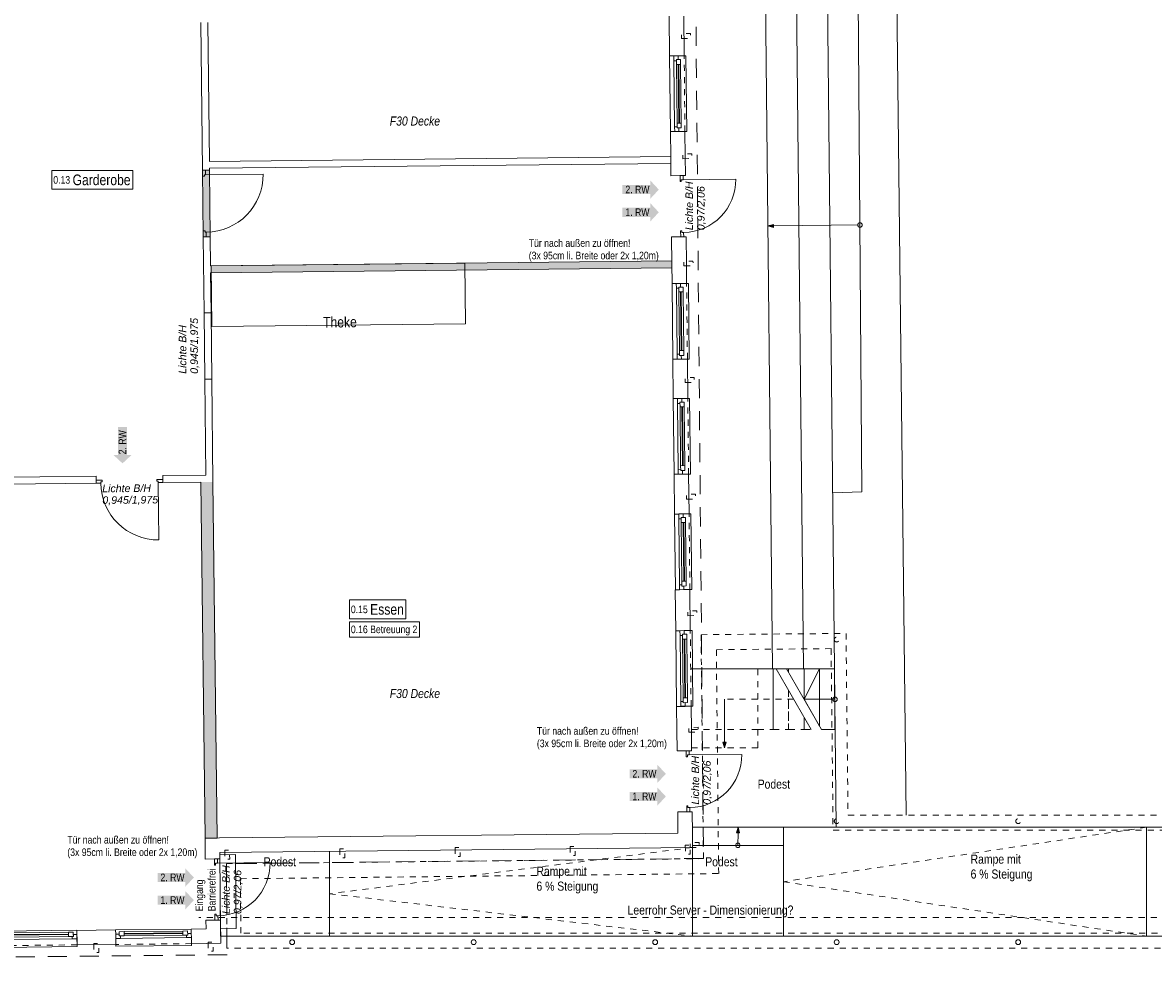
# Model space of a CAD drawing. Header units: metres. Extents: x -79 to 740, y -195 to 69.
# Tile 6 of 183: x -54 to -36, y 14 to 30. Entities that reach past the tile are written whole.
import ezdxf

# ---------------------------------------------------------------- set-up
doc = ezdxf.new("R2010")
doc.units = ezdxf.units.M
doc.header["$MEASUREMENT"] = 0
for name, pattern in [('Strichlinie eng', [0.115, 0.075, -0.04]), ('Strichlinie_ eng', [0.115, 0.075, -0.04]), ('Strichlinie_ lang', [0.529167, 0.3175, -0.211667]), ('Untersicht', [0.1, 0.075, -0.025])]:
    doc.linetypes.add(name, pattern=pattern)
for name, color, linetype in [('00 Linien_Kreise_Splines', 7, 'Continuous'), ('00 Schraffuren', 7, 'Continuous'), ('00 Überdachte Pausenhalle', 7, 'Continuous'), ('10 Stütze Holz', 7, 'Continuous'), ('10 Wand außen', 7, 'Continuous'), ('10 Wand innen', 7, 'Continuous'), ('40 Treppe', 7, 'Continuous'), ('50 Elektro', 7, 'Continuous'), ('80 Raum', 7, 'Continuous'), ('90 Allgemein Beschriftung', 7, 'Continuous'), ('90 Allgemein Dokumentation', 7, 'Continuous'), ('97 Brandschutz', 7, 'Continuous'), ('97 Brandschutz Dokumentation', 7, 'Continuous'), ('Abbruch_10 Wand außen', 7, 'Continuous'), ('Abbruch_10 Wand innen', 7, 'Continuous'), ('Abbruch_80 Raumbez Abbruch 50stel', 7, 'Continuous'), ('Neubau_00 Schraffuren', 7, 'Continuous'), ('Neubau_00 Überdachte Pausenhalle', 7, 'Continuous'), ('Neubau_10 Wand innen', 7, 'Continuous'), ('Neubau_40 Rampe', 7, 'Continuous'), ('Neubau_40 Treppe', 7, 'Continuous'), ('Neubau_80 Raum', 7, 'Continuous'), ('Neubau_90 Allgemein Dokumentation', 7, 'Continuous')]:
    doc.layers.add(name, color=color, linetype=linetype)
doc.styles.add('ERSTELLTER_STIL_2', font='ARIALN.TTF')
doc.styles.add('ERSTELLTER_STIL_3', font='arial.ttf')
doc.styles.add('ERSTELLTER_STIL_5', font='arial.ttf')
doc.styles.add('ERSTELLTER_STIL_6', font='ARIALN.TTF')
doc.linetypes.add('Abbruch 1', pattern='A,0,[1,995_ARC_240 MEN_GR_EG_2607011.Shx,S=0.001984,R=0,X=0,Y=0],-0.25,0', length=0.25)

# ---------------------------------------------------------------- blocks, each defined once
blk = doc.blocks.new('1-Flügelfenster 27_2')
at = {"layer": '10 Wand außen', "color": 7, "linetype": 'Continuous', "lineweight": 9}
for p, q in [((-0.625, 0.1), (-0.625, 0.13)), ((-0.625, 0.13), (0.625, 0.13)), ((-0.625, 0.1), (-0.625, 0)), ((-0.625, 0), (-0.625, -0.07)), ((-0.625, 0), (-0.625, -0.07)), ((0.625, 0.13), (0.625, 0.1)), ((0.625, 0.1), (0.625, 0)), ((0.625, 0), (0.625, -0.07)), ((0.625, 0), (0.625, -0.07)), ((-0.625, -0.07), (-0.625, -0.14)), ((-0.625, -0.14), (0.625, -0.14)), ((0.625, -0.07), (0.625, -0.14))]:
    blk.add_line(p, q, dxfattribs=at)
at = {"layer": '10 Wand außen', "color": 7, "linetype": 'Strichlinie eng', "lineweight": 9}
blk.add_line((-0.625, 0.1), (0.625, 0.1), dxfattribs=at)
at = {"layer": '10 Wand außen', "color": 7, "linetype": 'Continuous', "lineweight": 13}
for p, q in [((-0.625, 0), (-0.565, 0)), ((-0.565, -0.03), (-0.565, 0.04)), ((-0.565, 0.04), (-0.485, 0.04)), ((-0.565, 0), (-0.565, -0.03)), ((-0.485, 0.04), (0.485, 0.04)), ((-0.485, 0.04), (-0.485, -0.03)), ((-0.485, 0.01), (0.485, 0.01)), ((0.485, -0.03), (0.485, 0.04)), ((0.485, 0.04), (0.565, 0.04)), ((0.565, 0.04), (0.565, -0.03)), ((0.565, -0.03), (0.565, 0)), ((0.565, 0), (0.625, 0)), ((-0.545, -0.07), (-0.625, -0.07)), ((-0.565, -0.03), (-0.545, -0.03)), ((-0.485, -0.03), (-0.565, -0.03)), ((-0.545, -0.03), (-0.545, -0.07)), ((0.545, -0.07), (-0.545, -0.07)), ((0.485, 0), (-0.485, 0)), ((0.485, -0.03), (-0.485, -0.03)), ((0.565, -0.03), (0.485, -0.03)), ((0.545, -0.07), (0.545, -0.03)), ((0.545, -0.03), (0.565, -0.03)), ((0.625, -0.07), (0.545, -0.07))]:
    blk.add_line(p, q, dxfattribs=at)
blk = doc.blocks.new('Eingang 01 1-Fl 27_2')
at = {"layer": '10 Wand außen', "color": 7, "linetype": 'Continuous', "lineweight": 13}
for p, q in [((0.435, 0), (0.435, 0.87)), ((-0.435, 0), (-0.505, 0)), ((-0.505, 0), (-0.505, -0.05)), ((-0.435, -0.03), (-0.435, 0)), ((0.435, -0.03), (0.435, 0)), ((0.435, 0), (0.505, 0)), ((0.505, 0), (0.505, -0.05)), ((-0.505, -0.05), (-0.405, -0.05)), ((-0.405, -0.03), (-0.435, -0.03)), ((-0.405, -0.05), (-0.405, -0.03)), ((0.405, -0.05), (0.405, -0.03)), ((0.405, -0.03), (0.435, -0.03)), ((0.505, -0.05), (0.405, -0.05))]:
    blk.add_line(p, q, dxfattribs=at)
at = {"layer": '10 Wand außen', "color": 7, "linetype": 'Continuous', "lineweight": 9}
for p, q in [((-0.505, 0), (-0.505, 0.04)), ((-0.505, -0.05), (-0.505, 0)), ((-0.505, -0.05), (-0.505, 0)), ((0.505, 0), (0.505, 0.04)), ((0.505, -0.05), (0.505, 0)), ((0.505, -0.05), (0.505, 0)), ((-0.505, -0.2), (-0.505, -0.05)), ((0.505, -0.2), (0.505, -0.05))]:
    blk.add_line(p, q, dxfattribs=at)
blk.add_arc((0.435, 0), 0.87, 90, 180, dxfattribs=at)
blk = doc.blocks.new('Blockrahmentür 1-Fl 27_16')
at = {"layer": 'Neubau_10 Wand innen', "color": 7, "linetype": 'Continuous', "lineweight": 13}
for p, q in [((0.475, 0), (0.475, 0.95)), ((-0.475, 0), (-0.55, 0)), ((-0.55, 0), (-0.55, -0.05)), ((-0.475, -0.02), (-0.475, 0)), ((0.475, -0.02), (0.475, 0)), ((0.475, 0), (0.55, 0)), ((0.55, 0), (0.55, -0.05)), ((-0.55, -0.05), (-0.45, -0.05)), ((-0.45, -0.02), (-0.475, -0.02)), ((-0.45, -0.05), (-0.45, -0.02)), ((0.45, -0.05), (0.45, -0.02)), ((0.45, -0.02), (0.475, -0.02)), ((0.55, -0.05), (0.45, -0.05))]:
    blk.add_line(p, q, dxfattribs=at)
at = {"layer": 'Neubau_10 Wand innen', "color": 7, "linetype": 'Continuous', "lineweight": 9}
for p, q in [((-0.55, 0), (-0.55, 0.065)), ((-0.55, -0.05), (-0.55, 0)), ((-0.55, -0.05), (-0.55, 0)), ((0.55, 0), (0.55, 0.065)), ((0.55, -0.05), (0.55, 0)), ((0.55, -0.05), (0.55, 0))]:
    blk.add_line(p, q, dxfattribs=at)
blk.add_arc((0.475, 0), 0.95, 90, 180, dxfattribs=at)
blk = doc.blocks.new('Blockrahmentür 1-Fl 27_18')
at = {"layer": '10 Wand innen', "color": 7, "linetype": 'Continuous', "lineweight": 13}
for p, q in [((0.475, 0), (0.475, 0.95)), ((-0.475, 0), (-0.55, 0)), ((-0.55, 0), (-0.55, -0.05)), ((-0.475, -0.02), (-0.475, 0)), ((0.475, -0.02), (0.475, 0)), ((0.475, 0), (0.55, 0)), ((0.55, 0), (0.55, -0.05)), ((-0.55, -0.05), (-0.45, -0.05)), ((-0.45, -0.02), (-0.475, -0.02)), ((-0.45, -0.05), (-0.45, -0.02)), ((0.45, -0.05), (0.45, -0.02)), ((0.45, -0.02), (0.475, -0.02)), ((0.55, -0.05), (0.45, -0.05))]:
    blk.add_line(p, q, dxfattribs=at)
at = {"layer": '10 Wand innen', "color": 7, "linetype": 'Continuous', "lineweight": 9}
for p, q in [((-0.55, 0), (-0.55, -0.05)), ((-0.55, 0), (-0.55, -0.05)), ((0.55, 0), (0.55, -0.05)), ((0.55, 0), (0.55, -0.05)), ((-0.55, -0.05), (-0.55, -0.115)), ((0.55, -0.05), (0.55, -0.115))]:
    blk.add_line(p, q, dxfattribs=at)
blk.add_arc((0.475, 0), 0.95, 90, 180, dxfattribs=at)
blk = doc.blocks.new('1-Flügelfenster 27')
at = {"layer": '10 Wand außen', "color": 7, "linetype": 'Continuous', "lineweight": 9}
for p, q in [((-0.625, 0.07), (0.625, 0.07)), ((-0.625, 0), (-0.625, 0.07)), ((-0.625, -0.07), (-0.625, 0)), ((-0.625, -0.07), (-0.625, 0)), ((0.625, 0), (0.625, 0.07)), ((0.625, -0.07), (0.625, 0)), ((0.625, -0.07), (0.625, 0)), ((-0.625, -0.17), (-0.625, -0.07)), ((-0.625, -0.17), (-0.625, -0.2)), ((0.625, -0.17), (0.625, -0.07)), ((0.625, -0.2), (0.625, -0.17)), ((-0.625, -0.2), (0.625, -0.2))]:
    blk.add_line(p, q, dxfattribs=at)
at = {"layer": '10 Wand außen', "color": 7, "linetype": 'Continuous', "lineweight": 13}
for p, q in [((-0.625, 0), (-0.565, 0)), ((-0.565, -0.03), (-0.565, 0.04)), ((-0.565, 0.04), (-0.485, 0.04)), ((-0.565, 0), (-0.565, -0.03)), ((-0.485, 0.04), (0.485, 0.04)), ((-0.485, 0.04), (-0.485, -0.03)), ((-0.485, 0.01), (0.485, 0.01)), ((0.485, -0.03), (0.485, 0.04)), ((0.485, 0.04), (0.565, 0.04)), ((0.565, 0.04), (0.565, -0.03)), ((0.565, -0.03), (0.565, 0)), ((0.565, 0), (0.625, 0)), ((-0.545, -0.07), (-0.625, -0.07)), ((-0.565, -0.03), (-0.545, -0.03)), ((-0.485, -0.03), (-0.565, -0.03)), ((-0.545, -0.03), (-0.545, -0.07)), ((0.545, -0.07), (-0.545, -0.07)), ((0.485, 0), (-0.485, 0)), ((0.485, -0.03), (-0.485, -0.03)), ((0.565, -0.03), (0.485, -0.03)), ((0.545, -0.07), (0.545, -0.03)), ((0.545, -0.03), (0.565, -0.03)), ((0.625, -0.07), (0.545, -0.07))]:
    blk.add_line(p, q, dxfattribs=at)
at = {"layer": '10 Wand außen', "color": 7, "linetype": 'Strichlinie eng', "lineweight": 9}
blk.add_line((-0.625, -0.17), (0.625, -0.17), dxfattribs=at)
blk = doc.blocks.new('Pfeil gerade 27')
at = {"layer": '97 Brandschutz', "linetype": 'Continuous', "lineweight": 18, "true_color": 0x60cd00}
blk.add_hatch(color=72, dxfattribs=at).paths.add_polyline_path([(0.3, 0), (0.161, 0.15), (0.161, 0.075), (-0.3, 0.075), (-0.3, -0.075), (0.161, -0.075), (0.161, -0.15)])

msp = doc.modelspace()

# ---------------------------------------------------------------- hatches: boundary and pattern name
at = {"layer": '00 Schraffuren', "linetype": 'Continuous', "lineweight": 0, "true_color": 0x000000}
msp.add_hatch(color=18, dxfattribs=at).paths.add_polyline_path([(-41.887, 26.243), (-41.793, 26.219), (-41.794, 26.269)])
at = {"layer": 'Abbruch_10 Wand innen', "linetype": 'Continuous', "lineweight": 0, "true_color": 0xffffff}
for points in [[(-51.116, 27.165), (-51.231, 27.164), (-51.219, 26.064), (-51.104, 26.065)], [(-51.098, 25.469), (-43.474, 25.55), (-43.476, 25.665), (-51.099, 25.584)], [(-51.261, 22.012), (-51.19, 16.128), (-50.99, 16.13), (-51.061, 22.014)]]:
    msp.add_hatch(color=7, dxfattribs=at).paths.add_polyline_path(points)
at = {"layer": 'Neubau_00 Schraffuren', "linetype": 'Continuous', "lineweight": 0, "true_color": 0x000000}
for points in [[(-42.605, 17.623), (-42.58, 17.716), (-42.63, 17.716)], [(-42.382, 16.309), (-42.407, 16.216), (-42.357, 16.216)]]:
    msp.add_hatch(color=18, dxfattribs=at).paths.add_polyline_path(points)

# ---------------------------------------------------------------- linework, layer by layer
at = {"layer": '00 Linien_Kreise_Splines', "color": 7, "linetype": 'Strichlinie_ lang', "lineweight": 9}
msp.add_lwpolyline([(-78.299, 15.498), (-78.507, 34.977), (-43.128, 35.355), (-42.953, 15.793), (-50.835, 15.706), (-50.827, 14.203), (-70.468, 13.993), (-70.485, 15.582)], close=True, dxfattribs=at)
at = {"layer": '00 Schraffuren', "color": 7, "linetype": 'Continuous', "lineweight": 9}
for p, q in [((-41.887, 26.243), (-41.794, 26.269)), ((-41.887, 26.243), (-41.793, 26.219)), ((-41.794, 26.269), (-41.793, 26.219)), ((-40.367, 26.259), (-41.793, 26.244)), ((-43.132, 16.309), (-43.132, 15.974)), ((-50.932, 14.509), (-50.947, 15.891))]:
    msp.add_line(p, q, dxfattribs=at)
at = {"layer": '00 Überdachte Pausenhalle', "color": 8, "linetype": 'Untersicht', "lineweight": 9}
for points in [[(-42.993, 19.49), (-40.596, 19.511), (-40.564, 16.509), (-15.001, 16.509), (-15.001, 14.309), (-50.828, 14.309), (-50.835, 15.706), (-42.953, 15.79)], [(-42.74, 19.242), (-40.843, 19.259), (-40.811, 16.259), (-15.251, 16.259), (-15.251, 14.559), (-50.597, 14.559), (-50.607, 15.458), (-42.701, 15.543)]]:
    msp.add_lwpolyline(points, close=True, dxfattribs=at)
at = {"layer": '10 Stütze Holz', "color": 7, "linetype": 'Untersicht', "lineweight": 13, "flags": 128}
for points in [[(-43.315, 29.34), (-43.165, 29.342), (-43.166, 29.422), (-43.316, 29.42)], [(-43.294, 27.354), (-43.144, 27.356), (-43.145, 27.436), (-43.295, 27.434)], [(-43.275, 25.582), (-43.125, 25.583), (-43.126, 25.663), (-43.276, 25.662)], [(-43.254, 23.656), (-43.104, 23.657), (-43.105, 23.737), (-43.255, 23.736)], [(-43.234, 21.73), (-43.084, 21.732), (-43.085, 21.812), (-43.235, 21.81)], [(-43.213, 19.804), (-43.063, 19.806), (-43.064, 19.886), (-43.214, 19.884)], [(-43.193, 17.878), (-43.043, 17.88), (-43.043, 17.96), (-43.193, 17.958)], [(-50.865, 15.931), (-50.863, 15.781), (-50.783, 15.782), (-50.785, 15.932)], [(-48.962, 15.952), (-48.961, 15.802), (-48.881, 15.803), (-48.882, 15.953)], [(-47.057, 15.972), (-47.055, 15.822), (-46.975, 15.823), (-46.977, 15.973)], [(-45.154, 15.992), (-45.153, 15.842), (-45.073, 15.843), (-45.074, 15.993)], [(-43.253, 16.013), (-43.251, 15.863), (-43.171, 15.864), (-43.173, 16.014)], [(-43.172, 15.974), (-43.022, 15.975), (-43.023, 16.055), (-43.173, 16.054)], [(-53.028, 14.389), (-53.026, 14.239), (-52.946, 14.24), (-52.948, 14.39)], [(-51.137, 14.409), (-51.136, 14.259), (-51.056, 14.26), (-51.057, 14.41)]]:
    msp.add_lwpolyline(points, close=True, dxfattribs=at)
at = {"layer": '10 Wand außen', "color": 7, "linetype": 'Continuous', "lineweight": 9}
for p, q in [((-43.442, 29.051), (-43.512, 29.051)), ((-43.372, 29.052), (-43.442, 29.051)), ((-43.272, 29.053), (-43.372, 29.052)), ((-43.428, 27.801), (-43.498, 27.8)), ((-43.358, 27.802), (-43.428, 27.801)), ((-43.259, 27.803), (-43.358, 27.802)), ((-43.491, 27.073), (-43.341, 27.074)), ((-43.341, 27.074), (-43.291, 27.075)), ((-43.291, 27.075), (-43.251, 27.075)), ((-43.48, 26.063), (-43.33, 26.064)), ((-43.33, 26.064), (-43.28, 26.065)), ((-43.28, 26.065), (-43.24, 26.065)), ((-43.402, 25.292), (-43.472, 25.291)), ((-43.332, 25.293), (-43.402, 25.292)), ((-43.232, 25.294), (-43.332, 25.293)), ((-43.388, 24.042), (-43.458, 24.041)), ((-43.318, 24.042), (-43.388, 24.042)), ((-43.218, 24.043), (-43.318, 24.042)), ((-43.381, 23.391), (-43.451, 23.39)), ((-43.311, 23.392), (-43.381, 23.391)), ((-43.211, 23.393), (-43.311, 23.392)), ((-43.368, 22.141), (-43.438, 22.14)), ((-43.298, 22.141), (-43.368, 22.141)), ((-43.198, 22.142), (-43.298, 22.141)), ((-43.361, 21.484), (-43.431, 21.483)), ((-43.291, 21.484), (-43.361, 21.484)), ((-43.191, 21.485), (-43.291, 21.484)), ((-43.348, 20.233), (-43.418, 20.232)), ((-43.278, 20.234), (-43.348, 20.233)), ((-43.178, 20.235), (-43.278, 20.234)), ((-43.34, 19.556), (-43.41, 19.555)), ((-43.27, 19.557), (-43.34, 19.556)), ((-43.17, 19.558), (-43.27, 19.557)), ((-43.327, 18.306), (-43.397, 18.305)), ((-43.257, 18.306), (-43.327, 18.306)), ((-43.157, 18.308), (-43.257, 18.306)), ((-43.389, 17.571), (-43.239, 17.573)), ((-43.239, 17.573), (-43.189, 17.573)), ((-43.189, 17.573), (-43.149, 17.573)), ((-43.378, 16.561), (-43.228, 16.563)), ((-43.228, 16.563), (-43.178, 16.563)), ((-43.178, 16.563), (-43.138, 16.564)), ((-51.186, 15.783), (-51.036, 15.785)), ((-51.036, 15.785), (-50.986, 15.785)), ((-50.986, 15.785), (-50.946, 15.786)), ((-51.175, 14.773), (-51.025, 14.775)), ((-51.025, 14.775), (-50.975, 14.775)), ((-50.975, 14.775), (-50.935, 14.776)), ((-53.307, 14.535), (-53.308, 14.605)), ((-52.667, 14.542), (-52.668, 14.612)), ((-51.417, 14.555), (-51.417, 14.625)), ((-53.306, 14.465), (-53.307, 14.535)), ((-53.305, 14.365), (-53.306, 14.465)), ((-52.666, 14.472), (-52.667, 14.542)), ((-52.665, 14.372), (-52.666, 14.472)), ((-51.416, 14.485), (-51.417, 14.555)), ((-51.415, 14.385), (-51.416, 14.485))]:
    msp.add_line(p, q, dxfattribs=at)
at = {"layer": '10 Wand außen', "color": 7, "linetype": 'Continuous', "lineweight": 9, "flags": 128}
for points in [[(-43.519, 29.706), (-43.512, 29.051)], [(-43.272, 29.053), (-43.279, 29.709)], [(-43.498, 27.8), (-43.494, 27.392)], [(-43.254, 27.394), (-43.259, 27.803)], [(-43.494, 27.392), (-43.491, 27.073)], [(-43.251, 27.075), (-43.254, 27.394)], [(-43.48, 26.063), (-43.475, 25.619)], [(-43.235, 25.622), (-43.24, 26.065)], [(-43.475, 25.619), (-43.472, 25.291)], [(-43.232, 25.294), (-43.235, 25.622)], [(-43.458, 24.041), (-43.451, 23.39)], [(-43.211, 23.393), (-43.218, 24.043)], [(-43.438, 22.14), (-43.431, 21.483)], [(-43.191, 21.485), (-43.198, 22.142)], [(-43.418, 20.232), (-43.41, 19.555)], [(-43.17, 19.558), (-43.178, 20.235)], [(-43.397, 18.305), (-43.393, 17.916)], [(-43.153, 17.918), (-43.157, 18.308)], [(-43.393, 17.916), (-43.389, 17.571)], [(-43.149, 17.573), (-43.153, 17.918)], [(-43.378, 16.561), (-43.375, 16.211)], [(-43.135, 16.214), (-43.138, 16.564)], [(-51.19, 16.128), (-50.95, 16.131)], [(-51.19, 16.128), (-51.186, 15.783)], [(-43.375, 16.211), (-50.95, 16.131)], [(-43.132, 15.974), (-43.135, 16.214)], [(-50.947, 15.891), (-43.132, 15.974)], [(-50.946, 15.786), (-50.947, 15.891)], [(-51.175, 14.773), (-51.174, 14.628)], [(-50.931, 14.391), (-50.935, 14.776)], [(-52.668, 14.612), (-53.308, 14.605)], [(-51.174, 14.628), (-51.417, 14.625)], [(-50.931, 14.391), (-51.171, 14.388)], [(-53.305, 14.365), (-52.665, 14.372)], [(-51.415, 14.385), (-51.171, 14.388)]]:
    msp.add_lwpolyline(points, dxfattribs=at)
at = {"layer": '10 Wand innen', "color": 7, "linetype": 'Continuous', "lineweight": 9}
for p, q in [((-51.231, 27.164), (-51.181, 27.164)), ((-51.181, 27.164), (-51.116, 27.165)), ((-51.219, 26.064), (-51.169, 26.064)), ((-51.169, 26.064), (-51.104, 26.065)), ((-51.141, 24.81), (-51.206, 24.809)), ((-51.091, 24.81), (-51.141, 24.81)), ((-51.129, 23.71), (-51.194, 23.709)), ((-51.079, 23.711), (-51.129, 23.71)), ((-52.988, 22.044), (-52.989, 22.109)), ((-51.888, 22.055), (-51.889, 22.12)), ((-51.888, 22.005), (-51.888, 22.055)), ((-52.988, 21.994), (-52.988, 22.044))]:
    msp.add_line(p, q, dxfattribs=at)
at = {"layer": '10 Wand innen', "color": 7, "linetype": 'Continuous', "lineweight": 9, "flags": 128}
for points in [[(-51.257, 29.602), (-51.231, 27.164)], [(-51.117, 27.31), (-51.142, 29.603)], [(-51.116, 27.165), (-51.116, 27.195)], [(-51.219, 26.064), (-51.206, 24.809)], [(-51.099, 25.584), (-51.104, 26.065)], [(-51.091, 24.81), (-51.098, 25.469)], [(-51.194, 23.709), (-51.177, 22.128)], [(-51.061, 22.014), (-51.079, 23.711)], [(-52.989, 22.109), (-54.859, 22.089)], [(-51.177, 22.128), (-51.889, 22.12)], [(-60.503, 21.913), (-52.988, 21.994)], [(-51.888, 22.005), (-51.261, 22.012)]]:
    msp.add_lwpolyline(points, dxfattribs=at)
at = {"layer": '40 Treppe', "color": 7, "linetype": 'Continuous', "lineweight": 9}
msp.add_lwpolyline([(-40.367, 26.296, 1), (-40.367, 26.221, 1)], format="xyb", close=True, dxfattribs=at)
at = {"layer": '50 Elektro', "color": 190, "linetype": 'Strichlinie_ eng', "lineweight": 18, "true_color": 0x9900ff}
msp.add_line((18.139, 14.816), (-51.295, 14.816), dxfattribs=at)
at = {"layer": '80 Raum', "color": 7, "linetype": 'Continuous', "lineweight": 9, "flags": 128}
for points in [[(-53.723, 26.85), (-52.382, 26.85), (-52.382, 27.159), (-53.723, 27.159), (-53.723, 26.85)], [(-48.805, 19.754), (-47.87, 19.754), (-47.87, 20.063), (-48.805, 20.063), (-48.805, 19.754)]]:
    msp.add_lwpolyline(points, close=True, dxfattribs=at)
at = {"layer": '90 Allgemein Dokumentation', "color": 7, "linetype": 'Continuous', "lineweight": 9}
for p, q in [((-39.604, 16.509), (-39.86, 38.697)), ((-40.457, 38.185), (-40.334, 21.848)), ((-40.981, 37.674), (-40.789, 18.923)), ((-41.487, 37.163), (-41.3, 18.923)), ((-41.993, 36.652), (-41.812, 18.923)), ((-40.334, 21.848), (-40.819, 21.835))]:
    msp.add_line(p, q, dxfattribs=at)
at = {"layer": 'Abbruch_10 Wand außen', "color": 40, "linetype": 'Abbruch 1', "lineweight": 13, "true_color": 0xe6c200, "flags": 128}
msp.add_lwpolyline([(-50.934, 14.63), (-50.673, 14.633), (-50.686, 15.857), (-50.947, 15.854)], close=True, dxfattribs=at)
at = {"layer": 'Abbruch_10 Wand innen', "color": 40, "linetype": 'Abbruch 1', "lineweight": 9, "true_color": 0xe6c200, "flags": 128}
for points in [[(-51.231, 27.164), (-51.219, 26.064)], [(-51.104, 26.065), (-51.116, 27.165)], [(-43.476, 25.665), (-51.099, 25.584)], [(-43.474, 25.55), (-43.476, 25.665)], [(-51.098, 25.469), (-43.474, 25.55)], [(-51.261, 22.012), (-51.19, 16.128)], [(-50.99, 16.13), (-51.061, 22.014)], [(-51.19, 16.128), (-50.99, 16.13)]]:
    msp.add_lwpolyline(points, dxfattribs=at)
at = {"layer": 'Abbruch_80 Raumbez Abbruch 50stel', "color": 40, "linetype": 'Continuous', "lineweight": 9, "true_color": 0xe6c200, "flags": 128}
msp.add_lwpolyline([(-48.805, 19.448), (-47.645, 19.448), (-47.645, 19.704), (-48.805, 19.704), (-48.805, 19.448)], close=True, dxfattribs=at)
at = {"layer": 'Neubau_00 Schraffuren', "color": 7, "linetype": 'Continuous', "lineweight": 9}
for p, q in [((-42.605, 18.423), (-42.605, 17.716)), ((-42.63, 17.716), (-42.58, 17.716)), ((-42.605, 17.623), (-42.63, 17.716)), ((-42.605, 17.623), (-42.58, 17.716)), ((-13.751, 16.309), (-43.132, 16.309)), ((-43.132, 14.509), (-43.132, 16.309)), ((-40.762, 16.309), (-43.132, 16.309)), ((-42.382, 16.309), (-42.407, 16.216)), ((-42.382, 16.309), (-42.357, 16.216)), ((-41.632, 16.009), (-41.631, 16.309)), ((-35.632, 14.509), (-35.632, 16.309)), ((-42.357, 16.216), (-42.407, 16.216)), ((-42.384, 16.009), (-42.382, 16.216)), ((-49.132, 14.509), (-49.132, 15.91)), ((-43.135, 16.009), (-41.632, 16.009)), ((-41.632, 14.509), (-41.632, 16.009)), ((-49.132, 14.509), (-50.932, 14.509)), ((-13.751, 14.509), (-49.132, 14.509))]:
    msp.add_line(p, q, dxfattribs=at)
at = {"layer": 'Neubau_00 Überdachte Pausenhalle', "color": 7, "linetype": 'Untersicht', "lineweight": 13, "flags": 128}
for points in [[(-40.791, 19.409, 0.414214), (-40.751, 19.369, 0.414214), (-40.711, 19.409, 0.414214), (-40.751, 19.449, 0.414214)], [(-40.791, 16.409, 0.414214), (-40.751, 16.369, 0.414214), (-40.711, 16.409, 0.414214), (-40.751, 16.449, 0.414214)], [(-37.791, 16.409, 0.414214), (-37.751, 16.369, 0.414214), (-37.711, 16.409, 0.414214), (-37.751, 16.449, 0.414214)]]:
    msp.add_lwpolyline(points, format="xyb", close=True, dxfattribs=at)
at = {"layer": 'Neubau_00 Überdachte Pausenhalle', "color": 7, "linetype": 'Strichlinie_ eng', "lineweight": 9}
for points in [[(-35.632, 16.309), (-41.632, 15.409), (-35.632, 14.509)], [(-43.132, 15.974), (-49.132, 15.21), (-43.132, 14.509)]]:
    msp.add_lwpolyline(points, dxfattribs=at)
at = {"layer": 'Neubau_00 Überdachte Pausenhalle', "color": 7, "linetype": 'Continuous', "lineweight": 9, "flags": 128}
for points in [[(-49.791, 14.409, 0.414214), (-49.751, 14.369, 0.414214), (-49.711, 14.409, 0.414214), (-49.751, 14.449, 0.414214)], [(-46.791, 14.409, 0.414214), (-46.751, 14.369, 0.414214), (-46.711, 14.409, 0.414214), (-46.751, 14.449, 0.414214)], [(-43.791, 14.409, 0.414214), (-43.751, 14.369, 0.414214), (-43.711, 14.409, 0.414214), (-43.751, 14.449, 0.414214)], [(-40.791, 14.409, 0.414214), (-40.751, 14.369, 0.414214), (-40.711, 14.409, 0.414214), (-40.751, 14.449, 0.414214)], [(-37.791, 14.409, 0.414214), (-37.751, 14.369, 0.414214), (-37.711, 14.409, 0.414214), (-37.751, 14.449, 0.414214)]]:
    msp.add_lwpolyline(points, format="xyb", close=True, dxfattribs=at)
at = {"layer": 'Neubau_10 Wand innen', "color": 7, "linetype": 'Continuous', "lineweight": 9, "flags": 128}
for points in [[(-43.494, 27.391), (-51.117, 27.31)], [(-43.493, 27.276), (-43.494, 27.391)], [(-51.116, 27.195), (-43.493, 27.276)], [(-51.206, 24.809), (-51.194, 23.709)], [(-51.079, 23.711), (-51.091, 24.81)]]:
    msp.add_lwpolyline(points, dxfattribs=at)
at = {"layer": 'Neubau_40 Treppe', "color": 7, "linetype": 'Strichlinie eng', "lineweight": 9}
for p, q in [((-42.057, 18.923), (-43.153, 18.923)), ((-41.801, 18.923), (-42.057, 18.923)), ((-42.057, 18.923), (-42.057, 17.623)), ((-41.752, 18.923), (-41.801, 18.923)), ((-41.801, 18.923), (-41.801, 17.923)), ((-41.801, 17.923), (-41.801, 18.923)), ((-41.545, 18.565), (-41.545, 17.923)), ((-41.545, 17.923), (-41.545, 18.565)), ((-42.057, 18.423), (-42.606, 18.423)), ((-41.463, 18.423), (-42.057, 18.423)), ((-41.29, 18.123), (-41.29, 17.923)), ((-41.29, 17.923), (-41.29, 18.123)), ((-43.153, 17.923), (-42.057, 17.923)), ((-42.057, 17.923), (-41.801, 17.923)), ((-41.801, 17.923), (-41.545, 17.923)), ((-41.545, 17.923), (-41.29, 17.923)), ((-41.29, 17.923), (-41.174, 17.923)), ((-43.153, 17.623), (-42.057, 17.623))]:
    msp.add_line(p, q, dxfattribs=at)
at = {"layer": 'Neubau_40 Treppe', "color": 7, "linetype": 'Continuous', "lineweight": 9}
for p, q in [((-41.174, 17.923), (-41.752, 18.923)), ((-41.545, 18.923), (-41.579, 18.923)), ((-41.001, 17.923), (-41.579, 18.923)), ((-41.29, 18.923), (-41.545, 18.923)), ((-41.545, 18.923), (-41.545, 18.865)), ((-41.545, 18.865), (-41.545, 18.923)), ((-41.034, 18.923), (-41.29, 18.923)), ((-41.29, 18.923), (-41.29, 18.423)), ((-41.29, 18.423), (-41.29, 18.923)), ((-41.034, 18.923), (-41.29, 18.423)), ((-40.789, 18.923), (-41.034, 18.923)), ((-41.034, 18.923), (-41.034, 17.98)), ((-41.034, 17.98), (-41.034, 18.923)), ((-40.779, 17.923), (-40.789, 18.923)), ((-41.034, 18.423), (-41.29, 18.423)), ((-41.29, 18.423), (-41.034, 17.98)), ((-40.779, 18.423), (-41.034, 18.423)), ((-41.001, 17.923), (-40.779, 17.923))]:
    msp.add_line(p, q, dxfattribs=at)
for points in [[(-40.779, 18.46, 1), (-40.779, 18.385, 1)], [(-42.384, 16.047, 1), (-42.384, 15.972, 1)]]:
    msp.add_lwpolyline(points, format="xyb", close=True, dxfattribs=at)
at = {"layer": 'Neubau_80 Raum', "color": 7, "linetype": 'Continuous', "lineweight": 9, "flags": 128}
msp.add_lwpolyline([(-51.089, 25.584), (-46.895, 25.629), (-46.884, 24.626), (-51.078, 24.582)], close=True, dxfattribs=at)
at = {"layer": 'Neubau_90 Allgemein Dokumentation', "color": 7, "linetype": 'Continuous', "lineweight": 9}
for q in [(-43.153, 18.923), (-40.762, 16.309)]:
    msp.add_line((-40.789, 18.923), q, dxfattribs=at)

# ---------------------------------------------------------------- block references
at = {"layer": '10 Wand außen', "color": 7, "linetype": 'Continuous', "lineweight": 13}
for name, p, xscale, rotation in [('1-Flügelfenster 27_2', (-43.365, 28.427), -1, 270.6118029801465), ('Eingang 01 1-Fl 27_2', (-43.285, 26.57), -1, 270.6118029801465), ('1-Flügelfenster 27_2', (-43.325, 24.668), -1, 270.6118029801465), ('1-Flügelfenster 27_2', (-43.305, 22.767), -1, 270.6118029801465), ('1-Flügelfenster 27_2', (-43.284, 20.859), -1, 270.6118029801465), ('1-Flügelfenster 27_2', (-43.264, 18.932), -1, 270.6118029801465), ('Eingang 01 1-Fl 27_2', (-43.184, 17.068), -1, 270.6118029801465), ('Eingang 01 1-Fl 27_2', (-50.981, 15.28), -0.9999999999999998, 270.6118029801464), ('1-Flügelfenster 27', (-53.932, 14.529), -1, 0.6118029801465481), ('1-Flügelfenster 27', (-52.042, 14.549), -1, 0.6118029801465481)]:
    msp.add_blockref(name, p, dxfattribs=dict(at, xscale=xscale, rotation=rotation))
at = {"layer": '10 Wand innen', "color": 7, "linetype": 'Continuous', "lineweight": 13, "xscale": -1, "rotation": 180.6118029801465}
msp.add_blockref('Blockrahmentür 1-Fl 27_18', (-52.438, 22), dxfattribs=at)
at = {"layer": '97 Brandschutz', "color": 7, "linetype": 'Continuous', "lineweight": 13, "xscale": -1}
for p, rotation in [((-43.991, 26.843), 180.0000000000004), ((-43.991, 26.468), 180.0000000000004), ((-52.554, 22.62), 90.0000000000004), ((-43.875, 17.191), 180.0000000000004), ((-43.875, 16.816), 180.0000000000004), ((-51.675, 15.478), 180.0000000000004), ((-51.675, 15.103), 180.0000000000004)]:
    msp.add_blockref('Pfeil gerade 27', p, dxfattribs=dict(at, rotation=rotation))
at = {"layer": 'Neubau_10 Wand innen', "color": 7, "linetype": 'Continuous', "lineweight": 13, "xscale": -1, "rotation": 270.6118029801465}
msp.add_blockref('Blockrahmentür 1-Fl 27_16', (-51.175, 26.614), dxfattribs=at)

# ---------------------------------------------------------------- texts
at = {"layer": '00 Überdachte Pausenhalle', "color": 7, "linetype": 'Continuous', "lineweight": 9, "char_height": 0.15, "attachment_point": 1, "style": 'ERSTELLTER_STIL_6'}
for insert in [(-48.137, 28.051), (-48.137, 18.593)]:
    msp.add_mtext('\\A1;{\\pql;\\fArial Narrow|b0|i1|c0|p0;\\W1.000000;F30 Decke}', dxfattribs=dict(at, insert=insert))
at = {"layer": '50 Elektro', "color": 190, "linetype": 'Continuous', "lineweight": 18, "true_color": 0x9900ff, "insert": (-44.207, 14.82), "char_height": 0.15, "attachment_point": 7, "style": 'ERSTELLTER_STIL_2'}
msp.add_mtext('\\A1;{\\pql;\\fArial Narrow|b0|i0|c0|p0;\\W1.000000;Leerrohr \\fArial Narrow|b0|i0|c0|p0;\\W1.000000;Server\\fArial Narrow|b0|i0|c0|p0;\\W1.000000; - Dimensionierung? }', dxfattribs=at)
at = {"layer": '80 Raum', "color": 7, "linetype": 'Continuous', "lineweight": 9, "char_height": 0.125, "attachment_point": 7, "style": 'ERSTELLTER_STIL_2'}
for s, insert in [('\\A1;{\\pql;\\fArial Narrow|b0|i0|c0|p0;\\W1.000000;0.1\\fArial Narrow|b0|i0|c0|p0;\\W1.000000;3\\fArial Narrow|b0|i0|c0|p0;\\W1.000000; \\fArial Narrow|b0|i0|c0|p0;\\H1.400000x;\\W1.000000;Garderobe}', (-53.698, 26.914)), ('\\A1;{\\pql;\\fArial Narrow|b0|i0|c0|p0;\\W1.000000;0.1\\fArial Narrow|b0|i0|c0|p0;\\W1.000000;5\\fArial Narrow|b0|i0|c0|p0;\\W1.000000; \\fArial Narrow|b0|i0|c0|p0;\\H1.400000x;\\W1.000000;Essen}', (-48.78, 19.818))]:
    msp.add_mtext(s, dxfattribs=dict(at, insert=insert))
at = {"layer": '80 Raum', "color": 7, "lineweight": 9, "insert": (-49.238, 24.561), "char_height": 0.175, "attachment_point": 7, "rotation": 0.6118, "style": 'ERSTELLTER_STIL_2'}
msp.add_mtext('{\\fArial Narrow|b0|i0|c0|p0;Theke ^M}', dxfattribs=at)
at = {"layer": '90 Allgemein Beschriftung', "color": 30, "linetype": 'Continuous', "lineweight": 18, "true_color": 0xff7300, "char_height": 0.125, "attachment_point": 7, "line_spacing_factor": 0.986803, "style": 'ERSTELLTER_STIL_2'}
for insert in [(-45.84, 25.654), (-45.706, 17.594), (-53.466, 15.796)]:
    msp.add_mtext('\\A1;{\\pql;\\fArial Narrow|b0|i0|c0|p0;\\W1.000000;Tür nach außen zu öffnen!\\P\\pql;\\fArial Narrow|b0|i0|c0|p0;\\W1.000000;(3x 95cm \\fArial Narrow|b0|i0|c0|p0;\\W1.000000;li. \\fArial Narrow|b0|i0|c0|p0;\\W1.000000;Breite oder 2x 1,20m)}', dxfattribs=dict(at, insert=insert))
at = {"layer": '97 Brandschutz', "color": 7, "linetype": 'Continuous', "lineweight": 9, "char_height": 0.125, "attachment_point": 1, "style": 'ERSTELLTER_STIL_2'}
for s, insert in [('\\A1;{\\pql;\\fArial Narrow|b0|i0|c0|p0;\\W1.000000;2\\fArial Narrow|b0|i0|c0|p0;\\W1.000000;. RW}', (-44.243, 26.907)), ('\\A1;{\\pql;\\fArial Narrow|b0|i0|c0|p0;\\W1.000000;1. RW}', (-44.243, 26.532)), ('\\A1;{\\pql;\\fArial Narrow|b0|i0|c0|p0;\\W1.000000;2\\fArial Narrow|b0|i0|c0|p0;\\W1.000000;. RW}', (-44.127, 17.255)), ('\\A1;{\\pql;\\fArial Narrow|b0|i0|c0|p0;\\W1.000000;1. RW}', (-44.127, 16.88)), ('\\A1;{\\pql;\\fArial Narrow|b0|i0|c0|p0;\\W1.000000;2\\fArial Narrow|b0|i0|c0|p0;\\W1.000000;. RW}', (-51.927, 15.542)), ('\\A1;{\\pql;\\fArial Narrow|b0|i0|c0|p0;\\W1.000000;1. RW}', (-51.927, 15.167))]:
    msp.add_mtext(s, dxfattribs=dict(at, insert=insert))
at = {"layer": '97 Brandschutz', "color": 7, "linetype": 'Continuous', "lineweight": 9, "insert": (-52.618, 22.47), "char_height": 0.125, "attachment_point": 1, "rotation": 90, "style": 'ERSTELLTER_STIL_2'}
msp.add_mtext('\\A1;{\\pql;\\fArial Narrow|b0|i0|c0|p0;\\W1.000000;2\\fArial Narrow|b0|i0|c0|p0;\\W1.000000;. RW}', dxfattribs=at)
at = {"layer": '97 Brandschutz Dokumentation', "color": 7, "linetype": 'Continuous', "lineweight": 9, "char_height": 0.125, "attachment_point": 1, "line_spacing_factor": 0.923581, "style": 'ERSTELLTER_STIL_5'}
for s, insert, rotation in [('\\A1;{\\pql;\\fArial|b0|i1|c0|p0;\\W1.000000;Lichte B/H\\P\\pql;\\fArial|b0|i1|c0|p0;\\W1.000000;0,97/2,06}', (-43.251, 26.172), 90), ('\\A1;{\\pql;\\fArial|b0|i1|c0|p0;\\W1.000000;Lichte B/H\\P\\pql;\\fArial|b0|i1|c0|p0;\\W1.000000;0,945\\fArial|b0|i1|c0|p0;\\W1.000000;/1,97\\fArial|b0|i1|c0|p0;\\W1.000000;5}', (-51.625, 23.8), 89.9579), ('\\A1;{\\pql;\\fArial|b0|i1|c0|p0;\\W1.000000;Lichte B/H\\P\\pql;\\fArial|b0|i1|c0|p0;\\W1.000000;0,945\\fArial|b0|i1|c0|p0;\\W1.000000;/1,97\\fArial|b0|i1|c0|p0;\\W1.000000;5}', (-52.89, 21.967), 0.5697), ('\\A1;{\\pql;\\fArial|b0|i1|c0|p0;\\W1.000000;Lichte B/H\\P\\pql;\\fArial|b0|i1|c0|p0;\\W1.000000;0,97/2,06}', (-43.15, 16.682), 90), ('\\A1;{\\pql;\\fArial|b0|i1|c0|p0;\\W1.000000;Lichte B/H\\P\\pql;\\fArial|b0|i1|c0|p0;\\W1.000000;0,97/2,06}', (-50.907, 14.875), 90)]:
    msp.add_mtext(s, dxfattribs=dict(at, insert=insert, rotation=rotation))
at = {"layer": 'Abbruch_80 Raumbez Abbruch 50stel', "color": 40, "linetype": 'Continuous', "lineweight": 9, "true_color": 0xe6c200, "insert": (-48.78, 19.64), "char_height": 0.125, "attachment_point": 1, "style": 'ERSTELLTER_STIL_2'}
msp.add_mtext('\\A1;{\\pql;\\fArial Narrow|b0|i0|c0|p0;\\W1.000000;0.\\fArial Narrow|b0|i0|c0|p0;\\W1.000000;16\\fArial Narrow|b0|i0|c0|p0;\\W1.000000; Betreuung \\fArial Narrow|b0|i0|c0|p0;\\W1.000000;2}', dxfattribs=at)
at = {"layer": 'Neubau_00 Überdachte Pausenhalle', "color": 7, "linetype": 'Continuous', "lineweight": 9, "insert": (-51.347, 14.92), "char_height": 0.125, "attachment_point": 1, "rotation": 90, "line_spacing_factor": 0.984149, "style": 'ERSTELLTER_STIL_2'}
msp.add_mtext('\\A1;{\\pql;\\fArial Narrow|b0|i0|c0|p0;\\W1.000000;Eingang \\P\\pql;\\fArial Narrow|b0|i0|c0|p0;\\W1.000000;Barrierefrei}', dxfattribs=at)
at = {"layer": 'Neubau_40 Rampe', "color": 7, "linetype": 'Continuous', "lineweight": 9, "char_height": 0.15, "attachment_point": 1, "style": 'ERSTELLTER_STIL_2'}
for insert in [(-42.057, 17.096), (-50.222, 15.813), (-42.923, 15.813)]:
    msp.add_mtext('\\A1;{\\pql;\\fArial Narrow|b0|i0|c0|p0;\\W1.000000;Podest}', dxfattribs=dict(at, insert=insert))
at = {"layer": 'Neubau_40 Rampe', "color": 7, "linetype": 'Continuous', "lineweight": 9, "char_height": 0.15, "attachment_point": 1, "line_spacing_factor": 0.986675, "style": 'ERSTELLTER_STIL_2'}
for insert in [(-38.538, 15.857), (-45.713, 15.657)]:
    msp.add_mtext('\\A1;{\\pql;\\fArial Narrow|b0|i0|c0|p0;\\W1.000000;Rampe mit \\P\\pql;\\fArial Narrow|b0|i0|c0|p0;\\W1.000000;6 % Steigung}', dxfattribs=dict(at, insert=insert))
at = {"layer": 'Neubau_40 Treppe', "color": 7, "linetype": 'Continuous', "lineweight": 9, "insert": (-41.545, 18.423), "char_height": 0.075, "attachment_point": 2, "style": 'ERSTELLTER_STIL_3'}
msp.add_mtext('\\A1;{\\pqc;\\pt0,0.05;\\fArial|b0|i0|c0|p0;\\W1.000000;\\fArial|b0|i0|c0|p0;\\W1.000000;\\fArial|b0|i0|c0|p0;\\W1.000000;\\A1{\\H.66x;\\S^  ;}\\fArial|b0|i0|c0|p0;\\W1.000000;\\fArial|b0|i0|c0|p0;\\W1.000000;\\fArial|b0|i0|c0|p0;\\W1.000000;\\fArial|b0|i0|c0|p0;\\W1.000000;\\A1{\\H.66x;\\S^  ;}\\fArial|b0|i0|c0|p0;\\W1.000000;\\fArial|b0|i0|c0|p0;\\W1.000000;\\fArial|b0|i0|c0|p0;\\W1.000000;\\fArial|b0|i0|c0|p0;\\W1.000000;\\A1{\\H.66x;\\S^  ;}\\fArial|b0|i0|c0|p0;\\W1.000000;}', dxfattribs=at)

doc.saveas('drawing.dxf')
